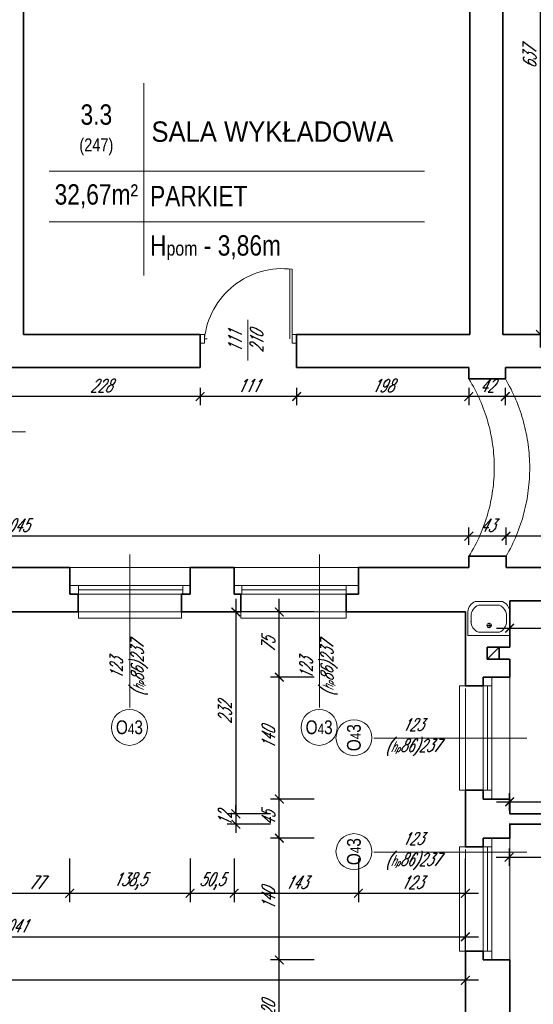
# Model space of a CAD drawing. Header units: millimetres. Extents: x 402 to 79005, y -7782 to 89952.
# Tile 76 of 256: x 26259 to 26849, y 16220 to 17352. Entities that reach past the tile are written whole.
import ezdxf

# ---------------------------------------------------------------- set-up
doc = ezdxf.new("R2010")
doc.units = ezdxf.units.MM
doc.header["$LTSCALE"] = 10
doc.linetypes.add('DASHED', pattern=[19.05, 12.7, -6.35])
doc.layers.get('0').update_dxf_attribs({"lineweight": 0})
doc.layers.get('Defpoints').update_dxf_attribs({"color": 253})
for name, color, linetype, lineweight in [('01 parter - ściany', 253, 'Continuous', 35), ('03-01_okna', 253, 'Continuous', 15), ('03_drzwi', 253, 'Continuous', 15), ('04-1_widok', 253, 'Continuous', 5), ('04-2_nad', 253, 'DASHED', 5), ('05-01_wymiary', 253, 'Continuous', 5), ('05-03_opis', 253, 'Continuous', 5), ('07_wyposażenie', 253, 'Continuous', 5)]:
    doc.layers.add(name, color=color, linetype=linetype, lineweight=lineweight)
doc.styles.add('ariel', font='ARIAL.TTF', dxfattribs={"width": 0.8})
doc.styles.add('ariel_wym', font='simplex.shx', dxfattribs={"width": 0.65, "oblique": 25})
doc.dimstyles.new('ariel 50', dxfattribs={"dimtxt": 15, "dimasz": 10, "dimexe": 10, "dimexo": 0, "dimgap": 5, "dimtad": 1, "dimdec": 1, "dimrnd": 0.5, "dimtxsty": 'ariel_wym', "dimblk": 'ARCHTICK', "dimcen": 2.5, "dimdle": 15, "dimazin": 0, "dimtfac": 1, "dimtdec": 1, "dimtix": 1, "dimtmove": 0, "dimatfit": 3, "dimldrblk": 'DOT', "dimfxl": 0, "dimarcsym": 0})
doc.dimstyles.new('ariel 50 wnętrze', dxfattribs={"dimtxt": 15, "dimasz": 10, "dimexe": 10, "dimexo": 0, "dimgap": 5, "dimtad": 1, "dimdec": 1, "dimrnd": 0.5, "dimtxsty": 'ariel_wym', "dimblk": 'ARCHTICK', "dimcen": 2.5, "dimdle": 15, "dimazin": 0, "dimtfac": 1, "dimtdec": 1, "dimtix": 1, "dimtmove": 0, "dimatfit": 3, "dimldrblk": 'DOT', "dimfxl": 0, "dimarcsym": 0})

# ---------------------------------------------------------------- blocks, each defined once
blk = doc.blocks.new('_ArchTick')
at = {"color": 0, "linetype": 'ByBlock', "const_width": 0.15}
blk.add_lwpolyline([(-0.5, -0.5), (0.5, 0.5)], dxfattribs=at)
blk = doc.blocks.new('*D3147')
at = {"layer": '05-01_wymiary', "color": 0, "lineweight": -2}
for p, q in [((26557.3, 16136.4), (26557.3, 16286.4)), ((26597.3, 16271.4), (26547.3, 16271.4)), ((26597.3, 16151.4), (26547.3, 16151.4))]:
    blk.add_line(p, q, dxfattribs=at)
at = {"layer": 'Defpoints', "color": 0, "lineweight": 0}
for p in [(26557.3, 16271.4), (26822.2, 16271.4), (26822.2, 16151.4)]:
    blk.add_point(p, dxfattribs=at)
at = {"layer": '05-01_wymiary', "color": 0, "lineweight": -2, "xscale": 10, "yscale": 10, "zscale": 10}
for p, rotation in [((26557.3, 16271.4), 90), ((26557.3, 16151.4), 270)]:
    blk.add_blockref('_ArchTick', p, dxfattribs=dict(at, rotation=rotation))
at = {"layer": '05-01_wymiary', "color": 0, "insert": (26544.8, 16211.4), "char_height": 15, "attachment_point": 5, "rotation": 90, "style": 'ariel_wym'}
blk.add_mtext('120', dxfattribs=at)
blk = doc.blocks.new('_Dot')
at = {"color": 0, "linetype": 'ByBlock', "lineweight": -2}
blk.add_line((-0.5, 0), (-1, 0), dxfattribs=at)
at = {"color": 0, "linetype": 'ByBlock', "const_width": 0.5}
blk.add_lwpolyline([(-0.25, 0, 1), (0.25, 0, 1)], format="xyb", close=True, dxfattribs=at)
blk = doc.blocks.new('*D3148')
at = {"layer": '05-01_wymiary', "color": 0, "lineweight": -2}
for p, q in [((26557.3, 16256.4), (26557.3, 16426.4)), ((26597.3, 16411.4), (26547.3, 16411.4)), ((26597.3, 16271.4), (26547.3, 16271.4))]:
    blk.add_line(p, q, dxfattribs=at)
at = {"layer": 'Defpoints', "color": 0, "lineweight": 0}
for p in [(26557.3, 16411.4), (26822.2, 16411.4), (26822.2, 16271.4)]:
    blk.add_point(p, dxfattribs=at)
at = {"layer": '05-01_wymiary', "color": 0, "lineweight": -2, "xscale": 10, "yscale": 10, "zscale": 10}
for p, rotation in [((26557.3, 16411.4), 90), ((26557.3, 16271.4), 270)]:
    blk.add_blockref('_ArchTick', p, dxfattribs=dict(at, rotation=rotation))
at = {"layer": '05-01_wymiary', "color": 0, "insert": (26544.8, 16341.4), "char_height": 15, "attachment_point": 5, "rotation": 90, "style": 'ariel_wym'}
blk.add_mtext('140', dxfattribs=at)
blk = doc.blocks.new('*D3149')
at = {"layer": '05-01_wymiary', "color": 0, "lineweight": -2}
for p, q in [((26557.3, 16396.4), (26557.3, 16471.4)), ((26597.3, 16456.4), (26547.3, 16456.4)), ((26597.3, 16411.4), (26547.3, 16411.4))]:
    blk.add_line(p, q, dxfattribs=at)
at = {"layer": 'Defpoints', "color": 0, "lineweight": 0}
for p in [(26557.3, 16456.4), (26822.2, 16456.4), (26822.2, 16411.4)]:
    blk.add_point(p, dxfattribs=at)
at = {"layer": '05-01_wymiary', "color": 0, "lineweight": -2, "xscale": 10, "yscale": 10, "zscale": 10}
for p, rotation in [((26557.3, 16456.4), 90), ((26557.3, 16411.4), 270)]:
    blk.add_blockref('_ArchTick', p, dxfattribs=dict(at, rotation=rotation))
at = {"layer": '05-01_wymiary', "color": 0, "insert": (26544.8, 16433.9), "char_height": 15, "attachment_point": 5, "rotation": 90, "style": 'ariel_wym'}
blk.add_mtext('45', dxfattribs=at)
blk = doc.blocks.new('*D3150')
at = {"layer": '05-01_wymiary', "color": 0, "lineweight": -2}
for p, q in [((26557.3, 16441.4), (26557.3, 16611.4)), ((26597.3, 16596.4), (26547.3, 16596.4)), ((26597.3, 16456.4), (26547.3, 16456.4))]:
    blk.add_line(p, q, dxfattribs=at)
at = {"layer": 'Defpoints', "color": 0, "lineweight": 0}
for p in [(26557.3, 16596.4), (26822.2, 16596.4), (26822.2, 16456.4)]:
    blk.add_point(p, dxfattribs=at)
at = {"layer": '05-01_wymiary', "color": 0, "lineweight": -2, "xscale": 10, "yscale": 10, "zscale": 10}
for p, rotation in [((26557.3, 16596.4), 90), ((26557.3, 16456.4), 270)]:
    blk.add_blockref('_ArchTick', p, dxfattribs=dict(at, rotation=rotation))
at = {"layer": '05-01_wymiary', "color": 0, "insert": (26544.8, 16526.4), "char_height": 15, "attachment_point": 5, "rotation": 90, "style": 'ariel_wym'}
blk.add_mtext('140', dxfattribs=at)
blk = doc.blocks.new('*D3151')
at = {"layer": '05-01_wymiary', "color": 0, "lineweight": -2}
for p, q in [((26557.3, 16581.4), (26557.3, 16686.4)), ((26597.3, 16671.4), (26547.3, 16671.4)), ((26597.3, 16596.4), (26547.3, 16596.4))]:
    blk.add_line(p, q, dxfattribs=at)
at = {"layer": 'Defpoints', "color": 0, "lineweight": 0}
for p in [(26557.3, 16671.4), (26771.2, 16671.4), (26822.2, 16596.4)]:
    blk.add_point(p, dxfattribs=at)
at = {"layer": '05-01_wymiary', "color": 0, "lineweight": -2, "xscale": 10, "yscale": 10, "zscale": 10}
for p, rotation in [((26557.3, 16671.4), 90), ((26557.3, 16596.4), 270)]:
    blk.add_blockref('_ArchTick', p, dxfattribs=dict(at, rotation=rotation))
at = {"layer": '05-01_wymiary', "color": 0, "insert": (26544.8, 16633.9), "char_height": 15, "attachment_point": 5, "rotation": 90, "style": 'ariel_wym'}
blk.add_mtext('75', dxfattribs=at)
blk = doc.blocks.new('*D3152')
at = {"layer": '05-01_wymiary', "color": 0, "lineweight": -2}
for p, q in [((26507.3, 16686.4), (26507.3, 16424.4)), ((26547.3, 16671.4), (26497.3, 16671.4)), ((26547.3, 16439.4), (26497.3, 16439.4))]:
    blk.add_line(p, q, dxfattribs=at)
at = {"layer": 'Defpoints', "color": 0, "lineweight": 0}
for p in [(26771.2, 16671.4), (26507.3, 16439.4), (26822.2, 16439.4)]:
    blk.add_point(p, dxfattribs=at)
at = {"layer": '05-01_wymiary', "color": 0, "lineweight": -2, "xscale": 10, "yscale": 10, "zscale": 10}
for p, rotation in [((26507.3, 16671.4), 90), ((26507.3, 16439.4), 270)]:
    blk.add_blockref('_ArchTick', p, dxfattribs=dict(at, rotation=rotation))
at = {"layer": '05-01_wymiary', "color": 0, "insert": (26494.8, 16555.4), "char_height": 15, "attachment_point": 5, "rotation": 90, "style": 'ariel_wym'}
blk.add_mtext('232', dxfattribs=at)
blk = doc.blocks.new('*D3153')
at = {"layer": '05-01_wymiary', "color": 0, "lineweight": -2}
for p, q in [((26507.3, 16439.4), (26507.3, 16449.4)), ((26547.3, 16439.4), (26497.3, 16439.4)), ((26507.3, 16439.4), (26507.3, 16427.4)), ((26547.3, 16427.4), (26497.3, 16427.4)), ((26507.3, 16427.4), (26507.3, 16417.4))]:
    blk.add_line(p, q, dxfattribs=at)
at = {"layer": 'Defpoints', "color": 0, "lineweight": 0}
for p in [(26822.2, 16439.4), (26507.3, 16427.4), (26822.2, 16427.4)]:
    blk.add_point(p, dxfattribs=at)
at = {"layer": '05-01_wymiary', "color": 0, "lineweight": -2, "xscale": 10, "yscale": 10, "zscale": 10}
for p, rotation in [((26507.3, 16439.4), 270), ((26507.3, 16427.4), 90)]:
    blk.add_blockref('_ArchTick', p, dxfattribs=dict(at, rotation=rotation))
at = {"layer": '05-01_wymiary', "color": 0, "insert": (26494.8, 16433.4), "char_height": 15, "attachment_point": 5, "rotation": 90, "style": 'ariel_wym'}
blk.add_mtext('12', dxfattribs=at)
blk = doc.blocks.new('*D3231')
at = {"layer": '05-01_wymiary', "color": 0, "lineweight": -2}
for p, q in [((26239.2, 16388), (26239.2, 16338)), ((26316.2, 16388), (26316.2, 16338)), ((26224.2, 16348), (26331.2, 16348))]:
    blk.add_line(p, q, dxfattribs=at)
at = {"layer": 'Defpoints', "color": 0, "lineweight": 0}
for p in [(26239.2, 16722.4), (26316.2, 16722.4), (26316.2, 16348)]:
    blk.add_point(p, dxfattribs=at)
at = {"layer": '05-01_wymiary', "color": 0, "lineweight": -2, "xscale": 10, "yscale": 10, "zscale": 10, "rotation": 180}
blk.add_blockref('_ArchTick', (26239.2, 16348), dxfattribs=at)
at = {"layer": '05-01_wymiary', "color": 0, "lineweight": -2, "xscale": 10, "yscale": 10, "zscale": 10}
blk.add_blockref('_ArchTick', (26316.2, 16348), dxfattribs=at)
at = {"layer": '05-01_wymiary', "color": 0, "insert": (26277.7, 16360.5), "char_height": 15, "attachment_point": 5, "style": 'ariel_wym'}
blk.add_mtext('77', dxfattribs=at)
blk = doc.blocks.new('*D3232')
at = {"layer": '05-01_wymiary', "color": 0, "lineweight": -2}
for p, q in [((26316.2, 16388), (26316.2, 16338)), ((26454.6, 16388), (26454.6, 16338)), ((26301.2, 16348), (26469.6, 16348))]:
    blk.add_line(p, q, dxfattribs=at)
at = {"layer": 'Defpoints', "color": 0, "lineweight": 0}
for p in [(26316.2, 16722.4), (26454.6, 16722.4), (26454.6, 16348)]:
    blk.add_point(p, dxfattribs=at)
at = {"layer": '05-01_wymiary', "color": 0, "lineweight": -2, "xscale": 10, "yscale": 10, "zscale": 10, "rotation": 180}
blk.add_blockref('_ArchTick', (26316.2, 16348), dxfattribs=at)
at = {"layer": '05-01_wymiary', "color": 0, "lineweight": -2, "xscale": 10, "yscale": 10, "zscale": 10}
blk.add_blockref('_ArchTick', (26454.6, 16348), dxfattribs=at)
at = {"layer": '05-01_wymiary', "color": 0, "insert": (26385.4, 16361.9), "char_height": 15, "attachment_point": 5, "style": 'ariel_wym'}
blk.add_mtext('138,5', dxfattribs=at)
blk = doc.blocks.new('*D3233')
at = {"layer": '05-01_wymiary', "color": 0, "lineweight": -2}
for p, q in [((26454.6, 16388), (26454.6, 16338)), ((26505.2, 16388), (26505.2, 16338)), ((26439.6, 16348), (26520.2, 16348))]:
    blk.add_line(p, q, dxfattribs=at)
at = {"layer": 'Defpoints', "color": 0, "lineweight": 0}
for p in [(26454.6, 16722.4), (26505.2, 16722.4), (26505.2, 16348)]:
    blk.add_point(p, dxfattribs=at)
at = {"layer": '05-01_wymiary', "color": 0, "lineweight": -2, "xscale": 10, "yscale": 10, "zscale": 10, "rotation": 180}
blk.add_blockref('_ArchTick', (26454.6, 16348), dxfattribs=at)
at = {"layer": '05-01_wymiary', "color": 0, "lineweight": -2, "xscale": 10, "yscale": 10, "zscale": 10}
blk.add_blockref('_ArchTick', (26505.2, 16348), dxfattribs=at)
at = {"layer": '05-01_wymiary', "color": 0, "insert": (26479.9, 16361.9), "char_height": 15, "attachment_point": 5, "style": 'ariel_wym'}
blk.add_mtext('50,5', dxfattribs=at)
blk = doc.blocks.new('*D3234')
at = {"layer": '05-01_wymiary', "color": 0, "lineweight": -2}
for p, q in [((26505.2, 16388), (26505.2, 16338)), ((26648.2, 16388), (26648.2, 16338)), ((26490.2, 16348), (26663.2, 16348))]:
    blk.add_line(p, q, dxfattribs=at)
at = {"layer": 'Defpoints', "color": 0, "lineweight": 0}
for p in [(26505.2, 16722.4), (26648.2, 16722.4), (26648.2, 16348)]:
    blk.add_point(p, dxfattribs=at)
at = {"layer": '05-01_wymiary', "color": 0, "lineweight": -2, "xscale": 10, "yscale": 10, "zscale": 10, "rotation": 180}
blk.add_blockref('_ArchTick', (26505.2, 16348), dxfattribs=at)
at = {"layer": '05-01_wymiary', "color": 0, "lineweight": -2, "xscale": 10, "yscale": 10, "zscale": 10}
blk.add_blockref('_ArchTick', (26648.2, 16348), dxfattribs=at)
at = {"layer": '05-01_wymiary', "color": 0, "insert": (26576.7, 16360.5), "char_height": 15, "attachment_point": 5, "style": 'ariel_wym'}
blk.add_mtext('143', dxfattribs=at)
blk = doc.blocks.new('*D3235')
at = {"layer": '05-01_wymiary', "color": 0, "lineweight": -2}
for p, q in [((26648.2, 16388), (26648.2, 16338)), ((26771.2, 16388), (26771.2, 16338)), ((26633.2, 16348), (26786.2, 16348))]:
    blk.add_line(p, q, dxfattribs=at)
at = {"layer": 'Defpoints', "color": 0, "lineweight": 0}
for p in [(26648.2, 16722.4), (26771.2, 16671.4), (26771.2, 16348)]:
    blk.add_point(p, dxfattribs=at)
at = {"layer": '05-01_wymiary', "color": 0, "lineweight": -2, "xscale": 10, "yscale": 10, "zscale": 10, "rotation": 180}
blk.add_blockref('_ArchTick', (26648.2, 16348), dxfattribs=at)
at = {"layer": '05-01_wymiary', "color": 0, "lineweight": -2, "xscale": 10, "yscale": 10, "zscale": 10}
blk.add_blockref('_ArchTick', (26771.2, 16348), dxfattribs=at)
at = {"layer": '05-01_wymiary', "color": 0, "insert": (26709.7, 16360.5), "char_height": 15, "attachment_point": 5, "style": 'ariel_wym'}
blk.add_mtext('123', dxfattribs=at)
blk = doc.blocks.new('*D3252')
at = {"layer": '05-01_wymiary', "color": 0, "lineweight": -2}
for p, q in [((25730.2, 16338), (25730.2, 16288)), ((26771.2, 16338), (26771.2, 16288)), ((25715.2, 16298), (26786.2, 16298))]:
    blk.add_line(p, q, dxfattribs=at)
at = {"layer": 'Defpoints', "color": 0, "lineweight": 0}
for p in [(25730.2, 16722.4), (26771.2, 16671.4), (26771.2, 16298)]:
    blk.add_point(p, dxfattribs=at)
at = {"layer": '05-01_wymiary', "color": 0, "lineweight": -2, "xscale": 10, "yscale": 10, "zscale": 10, "rotation": 180}
blk.add_blockref('_ArchTick', (25730.2, 16298), dxfattribs=at)
at = {"layer": '05-01_wymiary', "color": 0, "lineweight": -2, "xscale": 10, "yscale": 10, "zscale": 10}
blk.add_blockref('_ArchTick', (26771.2, 16298), dxfattribs=at)
at = {"layer": '05-01_wymiary', "color": 0, "insert": (26250.7, 16310.5), "char_height": 15, "attachment_point": 5, "style": 'ariel_wym'}
blk.add_mtext('1041', dxfattribs=at)
blk = doc.blocks.new('*D3253')
at = {"layer": '05-01_wymiary', "color": 0, "lineweight": -2}
for p, q in [((22924.7, 16288), (22924.7, 16238)), ((26771.2, 16288), (26771.2, 16238)), ((26786.2, 16248), (22909.7, 16248))]:
    blk.add_line(p, q, dxfattribs=at)
at = {"layer": 'Defpoints', "color": 0, "lineweight": 0}
for p in [(22924.7, 16671.4), (26771.2, 16671.4), (22924.7, 16248)]:
    blk.add_point(p, dxfattribs=at)
at = {"layer": '05-01_wymiary', "color": 0, "lineweight": -2, "xscale": 10, "yscale": 10, "zscale": 10, "rotation": 180}
blk.add_blockref('_ArchTick', (22924.7, 16248), dxfattribs=at)
at = {"layer": '05-01_wymiary', "color": 0, "lineweight": -2, "xscale": 10, "yscale": 10, "zscale": 10}
blk.add_blockref('_ArchTick', (26771.2, 16248), dxfattribs=at)
at = {"layer": '05-01_wymiary', "color": 0, "insert": (24848, 16261.9), "char_height": 15, "attachment_point": 5, "style": 'ariel_wym'}
blk.add_mtext('3846,5', dxfattribs=at)
blk = doc.blocks.new('*D2838')
at = {"layer": '05-01_wymiary', "color": 0, "lineweight": -2}
for p, q in [((26818.1, 16748.6), (26818.1, 16768.6)), ((27412.2, 16748.6), (27412.2, 16768.6)), ((27427.2, 16758.6), (26803.1, 16758.6))]:
    blk.add_line(p, q, dxfattribs=at)
at = {"layer": 'Defpoints', "color": 0, "lineweight": 0}
for p in [(26818.1, 16758.6), (26818.1, 16735.4), (27412.2, 16735.4)]:
    blk.add_point(p, dxfattribs=at)
at = {"layer": '05-01_wymiary', "color": 0, "lineweight": -2, "xscale": 10, "yscale": 10, "zscale": 10, "rotation": 180}
blk.add_blockref('_ArchTick', (26818.1, 16758.6), dxfattribs=at)
at = {"layer": '05-01_wymiary', "color": 0, "lineweight": -2, "xscale": 10, "yscale": 10, "zscale": 10}
blk.add_blockref('_ArchTick', (27412.2, 16758.6), dxfattribs=at)
at = {"layer": '05-01_wymiary', "color": 0, "insert": (27115.2, 16771.1), "char_height": 15, "attachment_point": 5, "style": 'ariel_wym'}
blk.add_mtext('594', dxfattribs=at)
blk = doc.blocks.new('*D2839')
at = {"layer": '05-01_wymiary', "color": 0, "lineweight": -2}
for p, q in [((26775.2, 16748.6), (26775.2, 16768.6)), ((26818.1, 16748.6), (26818.1, 16768.6)), ((26833.1, 16758.6), (26760.2, 16758.6))]:
    blk.add_line(p, q, dxfattribs=at)
at = {"layer": 'Defpoints', "color": 0, "lineweight": 0}
for p in [(26775.2, 16758.6), (26775.2, 16735.4), (26818.1, 16735.4)]:
    blk.add_point(p, dxfattribs=at)
at = {"layer": '05-01_wymiary', "color": 0, "lineweight": -2, "xscale": 10, "yscale": 10, "zscale": 10, "rotation": 180}
blk.add_blockref('_ArchTick', (26775.2, 16758.6), dxfattribs=at)
at = {"layer": '05-01_wymiary', "color": 0, "lineweight": -2, "xscale": 10, "yscale": 10, "zscale": 10}
blk.add_blockref('_ArchTick', (26818.1, 16758.6), dxfattribs=at)
at = {"layer": '05-01_wymiary', "color": 0, "insert": (26796.7, 16771.1), "char_height": 15, "attachment_point": 5, "style": 'ariel_wym'}
blk.add_mtext('43', dxfattribs=at)
blk = doc.blocks.new('*D2840')
at = {"layer": '05-01_wymiary', "color": 0, "lineweight": -2}
for p, q in [((25730.2, 16748.6), (25730.2, 16768.6)), ((26775.2, 16748.6), (26775.2, 16768.6)), ((26790.2, 16758.6), (25715.2, 16758.6))]:
    blk.add_line(p, q, dxfattribs=at)
at = {"layer": 'Defpoints', "color": 0, "lineweight": 0}
for p in [(25730.2, 16758.6), (26775.2, 16735.4), (25730.2, 16722.4)]:
    blk.add_point(p, dxfattribs=at)
at = {"layer": '05-01_wymiary', "color": 0, "lineweight": -2, "xscale": 10, "yscale": 10, "zscale": 10, "rotation": 180}
blk.add_blockref('_ArchTick', (25730.2, 16758.6), dxfattribs=at)
at = {"layer": '05-01_wymiary', "color": 0, "lineweight": -2, "xscale": 10, "yscale": 10, "zscale": 10}
blk.add_blockref('_ArchTick', (26775.2, 16758.6), dxfattribs=at)
at = {"layer": '05-01_wymiary', "color": 0, "insert": (26252.7, 16771.1), "char_height": 15, "attachment_point": 5, "style": 'ariel_wym'}
blk.add_mtext('1045', dxfattribs=at)
blk = doc.blocks.new('*D2843')
at = {"layer": '05-01_wymiary', "color": 0, "lineweight": -2}
for p, q in [((26822.2, 16662.9), (26822.2, 16642.9)), ((26950.2, 16662.9), (26950.2, 16642.9)), ((26807.2, 16652.9), (26965.2, 16652.9))]:
    blk.add_line(p, q, dxfattribs=at)
at = {"layer": 'Defpoints', "color": 0, "lineweight": 0}
for p in [(26822.2, 16684.4), (26950.2, 16684.4), (26950.2, 16652.9)]:
    blk.add_point(p, dxfattribs=at)
at = {"layer": '05-01_wymiary', "color": 0, "lineweight": -2, "xscale": 10, "yscale": 10, "zscale": 10, "rotation": 180}
blk.add_blockref('_ArchTick', (26822.2, 16652.9), dxfattribs=at)
at = {"layer": '05-01_wymiary', "color": 0, "lineweight": -2, "xscale": 10, "yscale": 10, "zscale": 10}
blk.add_blockref('_ArchTick', (26950.2, 16652.9), dxfattribs=at)
at = {"layer": '05-01_wymiary', "color": 0, "insert": (26886.2, 16665.4), "char_height": 15, "attachment_point": 5, "style": 'ariel_wym'}
blk.add_mtext('128', dxfattribs=at)
blk = doc.blocks.new('*D2858')
at = {"layer": '05-01_wymiary', "color": 0, "lineweight": -2}
for p, q in [((26822.2, 16443.1), (26822.2, 16463.1)), ((27240.8, 16443.1), (27240.8, 16463.1)), ((26807.2, 16453.1), (27255.8, 16453.1))]:
    blk.add_line(p, q, dxfattribs=at)
at = {"layer": 'Defpoints', "color": 0, "lineweight": 0}
for p in [(27240.8, 16453.1), (26822.2, 16439.4), (27240.8, 16439.4)]:
    blk.add_point(p, dxfattribs=at)
at = {"layer": '05-01_wymiary', "color": 0, "lineweight": -2, "xscale": 10, "yscale": 10, "zscale": 10, "rotation": 180}
blk.add_blockref('_ArchTick', (26822.2, 16453.1), dxfattribs=at)
at = {"layer": '05-01_wymiary', "color": 0, "lineweight": -2, "xscale": 10, "yscale": 10, "zscale": 10}
blk.add_blockref('_ArchTick', (27240.8, 16453.1), dxfattribs=at)
at = {"layer": '05-01_wymiary', "color": 0, "insert": (27031.5, 16467), "char_height": 15, "attachment_point": 5, "style": 'ariel_wym'}
blk.add_mtext('418,5', dxfattribs=at)
blk = doc.blocks.new('*D2860')
at = {"layer": '05-01_wymiary', "color": 0, "lineweight": -2}
for p, q in [((26821.6, 16399.5), (26821.6, 16379.5)), ((27409.2, 16399.5), (27409.2, 16379.5)), ((26806.6, 16389.5), (27424.2, 16389.5))]:
    blk.add_line(p, q, dxfattribs=at)
at = {"layer": 'Defpoints', "color": 0, "lineweight": 0}
for p in [(26821.6, 16427.4), (27409.2, 16427.4), (27409.2, 16389.5)]:
    blk.add_point(p, dxfattribs=at)
at = {"layer": '05-01_wymiary', "color": 0, "lineweight": -2, "xscale": 10, "yscale": 10, "zscale": 10, "rotation": 180}
blk.add_blockref('_ArchTick', (26821.6, 16389.5), dxfattribs=at)
at = {"layer": '05-01_wymiary', "color": 0, "lineweight": -2, "xscale": 10, "yscale": 10, "zscale": 10}
blk.add_blockref('_ArchTick', (27409.2, 16389.5), dxfattribs=at)
at = {"layer": '05-01_wymiary', "color": 0, "insert": (27115.4, 16403.4), "char_height": 15, "attachment_point": 5, "style": 'ariel_wym'}
blk.add_mtext('587,5', dxfattribs=at)
blk = doc.blocks.new('*D2861')
at = {"layer": '05-01_wymiary', "color": 0, "lineweight": -2}
for p, q in [((26857.6, 16975.4), (26857.6, 17642.4)), ((26847.6, 17627.4), (26867.6, 17627.4)), ((26847.6, 16990.4), (26867.6, 16990.4))]:
    blk.add_line(p, q, dxfattribs=at)
at = {"layer": 'Defpoints', "color": 0, "lineweight": 0}
for p in [(26814.2, 17627.4), (26857.6, 17627.4), (26814.2, 16990.4)]:
    blk.add_point(p, dxfattribs=at)
at = {"layer": '05-01_wymiary', "color": 0, "lineweight": -2, "xscale": 10, "yscale": 10, "zscale": 10}
for p, rotation in [((26857.6, 17627.4), 90), ((26857.6, 16990.4), 270)]:
    blk.add_blockref('_ArchTick', p, dxfattribs=dict(at, rotation=rotation))
at = {"layer": '05-01_wymiary', "color": 0, "insert": (26845.1, 17308.9), "char_height": 15, "attachment_point": 5, "rotation": 90, "style": 'ariel_wym'}
blk.add_mtext('637', dxfattribs=at)
blk = doc.blocks.new('*D2868')
at = {"layer": '05-01_wymiary', "color": 0, "lineweight": -2}
for p, q in [((26817.2, 16929.1), (26817.2, 16909.1)), ((26969.2, 16929.1), (26969.2, 16909.1)), ((26984.2, 16919.1), (26802.2, 16919.1))]:
    blk.add_line(p, q, dxfattribs=at)
at = {"layer": 'Defpoints', "color": 0, "lineweight": 0}
for p in [(26969.2, 16952.4), (26817.2, 16939.4), (26817.2, 16919.1)]:
    blk.add_point(p, dxfattribs=at)
at = {"layer": '05-01_wymiary', "color": 0, "lineweight": -2, "xscale": 10, "yscale": 10, "zscale": 10, "rotation": 180}
blk.add_blockref('_ArchTick', (26817.2, 16919.1), dxfattribs=at)
at = {"layer": '05-01_wymiary', "color": 0, "lineweight": -2, "xscale": 10, "yscale": 10, "zscale": 10}
blk.add_blockref('_ArchTick', (26969.2, 16919.1), dxfattribs=at)
at = {"layer": '05-01_wymiary', "color": 0, "insert": (26893.2, 16931.6), "char_height": 15, "attachment_point": 5, "style": 'ariel_wym'}
blk.add_mtext('152', dxfattribs=at)
blk = doc.blocks.new('*D2869')
at = {"layer": '05-01_wymiary', "color": 0, "lineweight": -2}
for p, q in [((26775.2, 16929.1), (26775.2, 16909.1)), ((26817.2, 16929.1), (26817.2, 16909.1)), ((26832.2, 16919.1), (26760.2, 16919.1))]:
    blk.add_line(p, q, dxfattribs=at)
at = {"layer": 'Defpoints', "color": 0, "lineweight": 0}
for p in [(26775.2, 16939.4), (26817.2, 16939.4), (26775.2, 16919.1)]:
    blk.add_point(p, dxfattribs=at)
at = {"layer": '05-01_wymiary', "color": 0, "lineweight": -2, "xscale": 10, "yscale": 10, "zscale": 10, "rotation": 180}
blk.add_blockref('_ArchTick', (26775.2, 16919.1), dxfattribs=at)
at = {"layer": '05-01_wymiary', "color": 0, "lineweight": -2, "xscale": 10, "yscale": 10, "zscale": 10}
blk.add_blockref('_ArchTick', (26817.2, 16919.1), dxfattribs=at)
at = {"layer": '05-01_wymiary', "color": 0, "insert": (26796.2, 16931.6), "char_height": 15, "attachment_point": 5, "style": 'ariel_wym'}
blk.add_mtext('42', dxfattribs=at)
blk = doc.blocks.new('*D2870')
at = {"layer": '05-01_wymiary', "color": 0, "lineweight": -2}
for p, q in [((26577.2, 16929.1), (26577.2, 16909.1)), ((26775.2, 16929.1), (26775.2, 16909.1)), ((26790.2, 16919.1), (26562.2, 16919.1))]:
    blk.add_line(p, q, dxfattribs=at)
at = {"layer": 'Defpoints', "color": 0, "lineweight": 0}
for p in [(26577.2, 16952.4), (26775.2, 16939.4), (26577.2, 16919.1)]:
    blk.add_point(p, dxfattribs=at)
at = {"layer": '05-01_wymiary', "color": 0, "lineweight": -2, "xscale": 10, "yscale": 10, "zscale": 10, "rotation": 180}
blk.add_blockref('_ArchTick', (26577.2, 16919.1), dxfattribs=at)
at = {"layer": '05-01_wymiary', "color": 0, "lineweight": -2, "xscale": 10, "yscale": 10, "zscale": 10}
blk.add_blockref('_ArchTick', (26775.2, 16919.1), dxfattribs=at)
at = {"layer": '05-01_wymiary', "color": 0, "insert": (26676.2, 16931.6), "char_height": 15, "attachment_point": 5, "style": 'ariel_wym'}
blk.add_mtext('198', dxfattribs=at)
blk = doc.blocks.new('*D2871')
at = {"layer": '05-01_wymiary', "color": 0, "lineweight": -2}
for p, q in [((26466.2, 16929.1), (26466.2, 16909.1)), ((26577.2, 16929.1), (26577.2, 16909.1)), ((26592.2, 16919.1), (26451.2, 16919.1))]:
    blk.add_line(p, q, dxfattribs=at)
at = {"layer": 'Defpoints', "color": 0, "lineweight": 0}
for p in [(26466.2, 16952.4), (26577.2, 16952.4), (26466.2, 16919.1)]:
    blk.add_point(p, dxfattribs=at)
at = {"layer": '05-01_wymiary', "color": 0, "lineweight": -2, "xscale": 10, "yscale": 10, "zscale": 10, "rotation": 180}
blk.add_blockref('_ArchTick', (26466.2, 16919.1), dxfattribs=at)
at = {"layer": '05-01_wymiary', "color": 0, "lineweight": -2, "xscale": 10, "yscale": 10, "zscale": 10}
blk.add_blockref('_ArchTick', (26577.2, 16919.1), dxfattribs=at)
at = {"layer": '05-01_wymiary', "color": 0, "insert": (26521.7, 16931.6), "char_height": 15, "attachment_point": 5, "style": 'ariel_wym'}
blk.add_mtext('111', dxfattribs=at)
blk = doc.blocks.new('*D2872')
at = {"layer": '05-01_wymiary', "color": 0, "lineweight": -2}
for p, q in [((26238.2, 16929.1), (26238.2, 16909.1)), ((26466.2, 16929.1), (26466.2, 16909.1)), ((26481.2, 16919.1), (26223.2, 16919.1))]:
    blk.add_line(p, q, dxfattribs=at)
at = {"layer": 'Defpoints', "color": 0, "lineweight": 0}
for p in [(26238.2, 16952.4), (26466.2, 16952.4), (26238.2, 16919.1)]:
    blk.add_point(p, dxfattribs=at)
at = {"layer": '05-01_wymiary', "color": 0, "lineweight": -2, "xscale": 10, "yscale": 10, "zscale": 10, "rotation": 180}
blk.add_blockref('_ArchTick', (26238.2, 16919.1), dxfattribs=at)
at = {"layer": '05-01_wymiary', "color": 0, "lineweight": -2, "xscale": 10, "yscale": 10, "zscale": 10}
blk.add_blockref('_ArchTick', (26466.2, 16919.1), dxfattribs=at)
at = {"layer": '05-01_wymiary', "color": 0, "insert": (26352.2, 16931.6), "char_height": 15, "attachment_point": 5, "style": 'ariel_wym'}
blk.add_mtext('228', dxfattribs=at)
blk = doc.blocks.new('UMYWALKA')
at = {"layer": '07_wyposażenie', "ltscale": 2}
for p, q in [((-0.2, 59.9), (-0.2, 0)), ((-0.1, 60), (34.7, 60)), ((4.7, 14.8), (4.7, 44.8)), ((28.1, 55.5), (18.6, 55.5)), ((43.7, 14.8), (43.7, 44.9)), ((48.7, 49.4), (48.7, 10.1)), ((10.7, 29.5), (18.2, 29.5)), ((14.4, 25.7), (14.4, 33.2)), ((35.4, 0), (0, 0)), ((28.2, 4.6), (18.7, 4.6))]:
    blk.add_line(p, q, dxfattribs=at)
blk.add_circle((14.4, 29.5), 3, dxfattribs=at)
for centre, radius, start, end in [((33, 43.2), 16.9, 21.5609, 85.1722), ((20.4, 38.7), 16.9, 89.6663, 158.5578), ((27.9, 38.5), 16.9, 21.6503, 90.3572), ((20.2, 21.5), 16.9, 203.3871, 272.094), ((28.1, 21.5), 16.9, 267.9566, 336.6635), ((33.2, 16.7), 16.8, 276.0033, 336.7882)]:
    blk.add_arc(centre, radius, start, end, dxfattribs=at)

msp = doc.modelspace()

# ---------------------------------------------------------------- linework, layer by layer
at = {"layer": '01 parter - ściany'}
for p, q in [((26263.23, 17627.4), (26263.23, 16990.4)), ((26776.23, 17627.4), (26776.23, 16990.4)), ((26814.23, 17627.4), (26814.23, 16990.4)), ((26263.23, 16990.4), (26466.23, 16990.4)), ((26466.23, 16952.4), (26466.23, 16990.4)), ((26577.23, 16990.4), (26776.23, 16990.4)), ((26577.23, 16952.4), (26577.23, 16990.4)), ((26814.23, 16990.4), (26969.23, 16990.4)), ((26238.23, 16952.4), (26466.23, 16952.4)), ((26577.23, 16952.4), (26775.23, 16952.4)), ((26775.23, 16952.4), (26775.23, 16939.4)), ((26817.23, 16952.4), (26969.23, 16952.4)), ((26817.23, 16939.4), (26817.23, 16952.4)), ((26775.23, 16939.4), (26817.23, 16939.4)), ((26818.23, 16735.4), (26775.23, 16735.4)), ((26775.23, 16735.4), (26775.23, 16722.4)), ((26818.23, 16722.4), (26818.23, 16735.4)), ((26316.23, 16722.4), (26239.23, 16722.4)), ((26316.23, 16722.4), (26316.23, 16691.9)), ((26505.23, 16722.4), (26454.63, 16722.4)), ((26454.63, 16722.4), (26454.63, 16691.9)), ((26505.23, 16722.4), (26505.23, 16691.9)), ((26775.23, 16722.4), (26648.23, 16722.4)), ((26648.23, 16722.4), (26648.23, 16691.9)), ((27412.23, 16722.4), (26818.23, 16722.4)), ((26950.23, 16684.4), (26822.23, 16684.4)), ((26822.23, 16684.4), (26822.23, 16631.05)), ((26239.23, 16671.4), (26316.23, 16671.4)), ((26454.63, 16671.4), (26505.23, 16671.4)), ((26648.23, 16671.4), (26771.23, 16671.4)), ((26771.23, 16671.4), (26771.23, 16596.4)), ((26796.17, 16617.05), (26796.17, 16631.05)), ((26796.17, 16631.05), (26810.17, 16631.05)), ((26810.17, 16631.05), (26796.17, 16617.05)), ((26810.17, 16631.05), (26810.17, 16617.05)), ((26810.17, 16631.05), (26822.23, 16631.05)), ((26810.17, 16617.05), (26796.17, 16617.05)), ((26810.17, 16617.05), (26822.17, 16617.06)), ((26822.23, 16617.05), (26822.23, 16596.4)), ((26791.73, 16596.4), (26822.23, 16596.4)), ((26771.23, 16456.4), (26771.23, 16411.4)), ((26822.23, 16456.4), (26791.73, 16456.4)), ((26822.23, 16456.4), (26822.23, 16439.4)), ((27240.75, 16439.4), (26822.23, 16439.4)), ((27409.23, 16427.4), (26821.6, 16427.4)), ((26822.23, 16427.4), (26822.23, 16411.4)), ((26791.73, 16411.4), (26822.23, 16411.4)), ((26771.23, 16271.4), (26771.23, 16151.4)), ((26791.73, 16271.4), (26822.23, 16271.4)), ((26822.23, 16271.4), (26822.23, 16167.4))]:
    msp.add_line(p, q, dxfattribs=at)
for points in [[(26316.23, 16671.4), (26325.85, 16671.4), (26325.85, 16691.9), (26316.23, 16691.9)], [(26454.63, 16671.4), (26444.63, 16671.4), (26444.63, 16691.9), (26454.63, 16691.9)], [(26505.23, 16671.4), (26512.93, 16671.4), (26512.93, 16691.9), (26505.23, 16691.9)], [(26648.23, 16671.4), (26634.23, 16671.4), (26634.23, 16691.9), (26648.23, 16691.9)], [(26791.73, 16596.4), (26791.73, 16586.4), (26771.23, 16586.4), (26771.23, 16596.4)], [(26791.73, 16456.4), (26791.73, 16466.4), (26771.23, 16466.4), (26771.23, 16456.4)], [(26791.73, 16411.4), (26791.73, 16401.4), (26771.23, 16401.4), (26771.23, 16411.4)], [(26791.73, 16271.4), (26791.73, 16281.4), (26771.23, 16281.4), (26771.23, 16271.4)]]:
    msp.add_lwpolyline(points, dxfattribs=at)
at = {"layer": '03-01_okna', "linetype": 'Continuous', "lineweight": 0}
for p, q in [((26316.23, 16701.9), (26454.63, 16701.9)), ((26326.23, 16691.9), (26326.23, 16701.9)), ((26326.23, 16696.9), (26446.23, 16696.9)), ((26446.23, 16691.9), (26446.23, 16701.9)), ((26505.23, 16701.9), (26648.23, 16701.9)), ((26514.23, 16691.9), (26514.23, 16701.9)), ((26514.23, 16696.9), (26634.23, 16696.9)), ((26634.23, 16691.9), (26634.23, 16701.9)), ((26316.23, 16691.9), (26454.63, 16691.9)), ((26316.23, 16691.9), (26326.23, 16691.9)), ((26454.63, 16691.9), (26446.23, 16691.9)), ((26505.23, 16691.9), (26648.23, 16691.9)), ((26505.23, 16691.9), (26510.23, 16691.9)), ((26648.23, 16691.9), (26630.23, 16691.9)), ((26791.73, 16456.4), (26791.73, 16596.4)), ((26801.73, 16456.4), (26801.73, 16596.4)), ((26801.73, 16596.4), (26801.73, 16586.4)), ((26801.73, 16586.4), (26791.73, 16586.4)), ((26796.73, 16466.4), (26796.73, 16586.4)), ((26801.73, 16466.4), (26791.73, 16466.4)), ((26801.73, 16456.4), (26801.73, 16466.4)), ((26791.73, 16271.4), (26791.73, 16411.4)), ((26801.73, 16271.4), (26801.73, 16411.4)), ((26801.73, 16411.4), (26801.73, 16401.4)), ((26801.73, 16401.4), (26791.73, 16401.4)), ((26796.73, 16281.4), (26796.73, 16401.4)), ((26801.73, 16281.4), (26791.73, 16281.4)), ((26801.73, 16271.4), (26801.73, 16281.4))]:
    msp.add_line(p, q, dxfattribs=at)
at = {"layer": '03-01_okna', "linetype": 'DASHED'}
for p, q in [((26326.23, 16671.4), (26444.63, 16671.4)), ((26512.93, 16671.4), (26634.23, 16671.4)), ((26771.23, 16456.4), (26771.23, 16596.4)), ((26771.23, 16271.4), (26771.23, 16411.4))]:
    msp.add_line(p, q, dxfattribs=at)
at = {"layer": '03-01_okna', "linetype": 'Continuous', "lineweight": 0}
for points in [[(26326.23, 16671.4), (26326.23, 16664.14), (26444.63, 16664.14), (26444.63, 16671.4)], [(26512.93, 16671.4), (26512.93, 16664.14), (26634.23, 16664.14), (26634.23, 16671.4)], [(26771.23, 16586.4), (26764.48, 16586.4), (26764.48, 16466.4), (26771.23, 16466.4)], [(26771.23, 16401.4), (26764.48, 16401.4), (26764.48, 16281.4), (26771.23, 16281.4)]]:
    msp.add_lwpolyline(points, dxfattribs=at)
at = {"layer": '03_drzwi'}
for p, q in [((26569.23, 16985.4), (26569.26, 17065.4)), ((26572.23, 16985.4), (26572.23, 17065.4)), ((26572.23, 16985.4), (26572.23, 17065.4)), ((26520.93, 16960.6), (26520.93, 17007.24)), ((26471.23, 16990.4), (26466.23, 16990.4)), ((26471.23, 16980.4), (26471.23, 16990.4)), ((26577.23, 16990.4), (26572.23, 16990.4)), ((26572.23, 16990.4), (26572.23, 16980.4)), ((26466.23, 16980.4), (26471.23, 16980.4)), ((26474.23, 16985.4), (26471.23, 16985.4)), ((26572.23, 16980.4), (26577.23, 16980.4))]:
    msp.add_line(p, q, dxfattribs=at)
msp.add_arc((26560.86, 16976), 90.12, 82.7529, 174.01113, dxfattribs=at)
at = {"layer": '04-1_widok'}
for p, q in [((26316.23, 16722.4), (26454.63, 16722.4)), ((26505.23, 16722.4), (26648.23, 16722.4)), ((26822.23, 16456.4), (26822.23, 16596.4)), ((26822.23, 16271.4), (26822.23, 16411.4))]:
    msp.add_line(p, q, dxfattribs=at)
at = {"layer": '04-2_nad', "ltscale": 2}
for centre, radius, start, end in [((26611.91, 16837.4), 192.55, 328.01244, 31.98768), ((26642.86, 16836.65), 202.39, 329.98434, 30.51236)]:
    msp.add_arc(centre, radius, start, end, dxfattribs=at)
at = {"layer": '05-03_opis'}
for p, q in [((26401.35, 17279.3), (26401.35, 17058.4)), ((26292.44, 17178.17), (26724.14, 17178.17)), ((26292.44, 17119.81), (26724.14, 17119.81)), ((25774.28, 16878.48), (26265.38, 16878.48))]:
    msp.add_line(p, q, dxfattribs=at)
at = {"layer": '05-03_opis', "lineweight": 0}
for p, q in [((26385.43, 16737.47), (26385.43, 16561.46)), ((26603.57, 16737.47), (26603.57, 16561.46)), ((26841.86, 16526.4), (26665.85, 16526.4)), ((26841.86, 16395.4), (26665.85, 16395.4))]:
    msp.add_line(p, q, dxfattribs=at)
for centre in [(26384.93, 16538.77), (26603.07, 16538.77), (26643.16, 16526.9), (26643.16, 16395.9)]:
    msp.add_circle(centre, 20.69, dxfattribs=at)

# ---------------------------------------------------------------- block references
at = {"layer": '01 parter - ściany', "xscale": 0.8, "yscale": 0.8, "zscale": 0.8, "rotation": 90}
msp.add_blockref('UMYWALKA', (26822.16, 16644.38), dxfattribs=at)

# ---------------------------------------------------------------- texts
at = {"layer": '03_drzwi', "insert": (26538.81, 16969.53), "char_height": 15, "width": 160.5905, "attachment_point": 7, "rotation": 90, "style": 'ariel_wym'}
msp.add_mtext('111\\P210', dxfattribs=at)
at = {"layer": '05-03_opis', "style": 'ariel'}
for s, insert, char_height, width, attachment_point in [('{\\fArial|b0|i0|c238|p34;3.3\\P\\H0.6404x;(247)}', (26346.89, 17225.67), 23.4234, 108.9126, 5), ('\\W0.9;{\\fArial|b0|i0|c238|p34;SALA WYKŁADOWA}', (26410.26, 17223.48), 23.4234, 356.6375, 4), ('{\\fArial|b0|i0|c238|p34;32,67m²}', (26346.89, 17149.27), 23.4234, 108.9126, 5), (' PARKIET', (26401.35, 17149.54), 23.423, 322.789, 4), ('{\\fArial|b0|i0|c238|p34; H\\H0.7x;pom\\H1.429x; - 3,86m}', (26401.35, 17090.36), 23.4234, 322.789, 4)]:
    msp.add_mtext(s, dxfattribs=dict(at, insert=insert, char_height=char_height, width=width, attachment_point=attachment_point))
at = {"layer": '05-03_opis', "lineweight": 0, "attachment_point": 5, "rotation": 90}
for s, insert, char_height, width, style in [('123\\P({\\H0.8333x;h\\H0.6x;p}86)237', (26384.35, 16606.34), 14.4, 62.6613, 'ariel_wym'), ('123\\P({\\H0.8333x;h\\H0.6x;p}86)237', (26602.5, 16606.34), 14.4, 62.6613, 'ariel_wym'), ('O{\\H0.7576x;4}3', (26643.16, 16526.9), 15.84, 75.1935, 'ariel'), ('O{\\H0.7576x;4}3', (26643.16, 16395.9), 15.84, 75.1935, 'ariel')]:
    msp.add_mtext(s, dxfattribs=dict(at, insert=insert, char_height=char_height, width=width, style=style))
at = {"layer": '05-03_opis', "lineweight": 0, "attachment_point": 5}
for s, insert, char_height, width, style in [('O{\\H0.7576x;4}3', (26384.93, 16538.77), 15.84, 75.1935, 'ariel'), ('O{\\H0.7576x;4}3', (26603.07, 16538.77), 15.84, 75.1935, 'ariel'), ('123\\P({\\H0.8333x;h\\H0.6x;p}86)237', (26710.73, 16527.47), 14.4, 62.6613, 'ariel_wym'), ('123\\P({\\H0.8333x;h\\H0.6x;p}86)237', (26710.73, 16396.47), 14.4, 62.6613, 'ariel_wym')]:
    msp.add_mtext(s, dxfattribs=dict(at, insert=insert, char_height=char_height, width=width, style=style))

# ---------------------------------------------------------------- dimensions: what is measured, and where the dimension line sits
at = {"layer": '05-01_wymiary'}
for base, p1, p2, dimstyle, picture, middle in [((26857.58, 17627.4), (26814.23, 16990.4), (26814.23, 17627.4), 'ariel 50 wnętrze', '*D2861', (26845.08, 17308.9)), ((26507.25, 16439.4), (26771.23, 16671.4), (26822.23, 16439.4), 'ariel 50', '*D3152', (26494.75, 16555.4)), ((26557.25, 16596.4), (26822.23, 16456.4), (26822.23, 16596.4), 'ariel 50', '*D3150', (26544.75, 16526.4)), ((26557.25, 16456.4), (26822.23, 16411.4), (26822.23, 16456.4), 'ariel 50', '*D3149', (26544.75, 16433.9)), ((26507.25, 16427.4), (26822.23, 16439.4), (26822.23, 16427.4), 'ariel 50', '*D3153', (26494.75, 16433.4)), ((26557.25, 16411.4), (26822.23, 16271.4), (26822.23, 16411.4), 'ariel 50', '*D3148', (26544.75, 16341.4)), ((26557.25, 16271.4), (26822.23, 16151.4), (26822.23, 16271.4), 'ariel 50', '*D3147', (26544.75, 16211.4))]:
    dim = msp.add_linear_dim(base=base, p1=p1, p2=p2, angle=90, dimstyle=dimstyle, dxfattribs=at)
    dim.commit()
    dim.dimension.update_dxf_attribs({"geometry": picture, "text_midpoint": middle})
for base, p1, p2, dimstyle, picture, middle in [((26238.23, 16919.08), (26466.23, 16952.4), (26238.23, 16952.4), 'ariel 50 wnętrze', '*D2872', (26352.23, 16931.58)), ((26466.23, 16919.08), (26577.23, 16952.4), (26466.23, 16952.4), 'ariel 50 wnętrze', '*D2871', (26521.73, 16931.58)), ((26577.23, 16919.08), (26775.23, 16939.4), (26577.23, 16952.4), 'ariel 50 wnętrze', '*D2870', (26676.23, 16931.58)), ((26817.23, 16919.08), (26969.23, 16952.4), (26817.23, 16939.4), 'ariel 50 wnętrze', '*D2868', (26893.23, 16931.58)), ((26771.23, 16298), (25730.23, 16722.4), (26771.23, 16671.4), 'ariel 50', '*D3252', (26250.73, 16310.5)), ((26316.23, 16348), (26239.23, 16722.4), (26316.23, 16722.4), 'ariel 50', '*D3231', (26277.73, 16360.5)), ((26454.63, 16348), (26316.23, 16722.4), (26454.63, 16722.4), 'ariel 50', '*D3232', (26385.43, 16361.93)), ((26505.23, 16348), (26454.63, 16722.4), (26505.23, 16722.4), 'ariel 50', '*D3233', (26479.93, 16361.93)), ((26648.23, 16348), (26505.23, 16722.4), (26648.23, 16722.4), 'ariel 50', '*D3234', (26576.73, 16360.5)), ((26950.23, 16652.87), (26822.23, 16684.4), (26950.23, 16684.4), 'ariel 50 wnętrze', '*D2843', (26886.23, 16665.37)), ((22924.67, 16248), (26771.23, 16671.4), (22924.67, 16671.4), 'ariel 50', '*D3253', (24847.95, 16261.93)), ((27240.75, 16453.08), (26822.23, 16439.4), (27240.75, 16439.4), 'ariel 50 wnętrze', '*D2858', (27031.49, 16467.01)), ((27409.23, 16389.48), (26821.6, 16427.4), (27409.23, 16427.4), 'ariel 50 wnętrze', '*D2860', (27115.41, 16403.41))]:
    dim = msp.add_linear_dim(base=base, p1=p1, p2=p2, dimstyle=dimstyle, dxfattribs=at)
    dim.commit()
    dim.dimension.update_dxf_attribs({"geometry": picture, "text_midpoint": middle})
for base, p1, p2, dimstyle, picture, middle in [((26775.23, 16919.08), (26817.23, 16939.4), (26775.23, 16939.4), 'ariel 50 wnętrze', '*D2869', (26796.23, 16931.58)), ((25730.23, 16758.6), (26775.23, 16735.4), (25730.23, 16722.4), 'ariel 50 wnętrze', '*D2840', (26252.73, 16771.1)), ((26775.23, 16758.6), (26818.11, 16735.4), (26775.23, 16735.4), 'ariel 50 wnętrze', '*D2839', (26796.67, 16771.1)), ((26818.11, 16758.6), (27412.23, 16735.4), (26818.11, 16735.4), 'ariel 50 wnętrze', '*D2838', (27115.17, 16771.1)), ((26771.23, 16348), (26648.23, 16722.4), (26771.23, 16671.4), 'ariel 50', '*D3235', (26709.73, 16360.5))]:
    dim = msp.add_linear_dim(base=base, p1=p1, p2=p2, dimstyle=dimstyle, override={"dimtmove": 1}, dxfattribs=at)
    dim.commit()
    dim.dimension.update_dxf_attribs({"geometry": picture, "text_midpoint": middle})
dim = msp.add_linear_dim(base=(26557.25, 16671.4), p1=(26822.23, 16596.4), p2=(26771.23, 16671.4), angle=90, dimstyle='ariel 50', override={"dimtmove": 1}, dxfattribs=at)
dim.commit()
dim.dimension.update_dxf_attribs({"geometry": '*D3151', "text_midpoint": (26544.75, 16633.9)})

doc.saveas('drawing.dxf')
